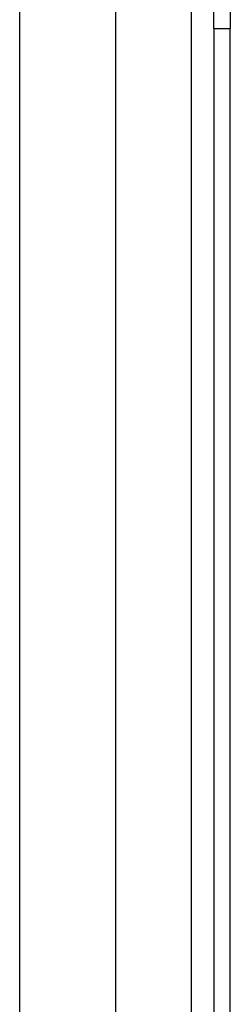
# Model space of a CAD drawing. Header units: inches. Extents: x 5 to 147, y 9 to 79.
# Tile 69 of 95: x 33.772 to 34.638, y 49.813 to 53.869. Entities that reach past the tile are written whole.
import ezdxf

# ---------------------------------------------------------------- set-up
doc = ezdxf.new("R2010")
doc.units = ezdxf.units.IN
doc.header["$MEASUREMENT"] = 0
doc.layers.add('Visible Edges(ANSI)', color=7, linetype='Continuous', lineweight=25)
doc.layers.add('Visible Tangent Edges(ANSI)', color=7, linetype='Continuous', lineweight=25)

msp = doc.modelspace()

# ---------------------------------------------------------------- linework, layer by layer
at = {"layer": 'Visible Edges(ANSI)'}
for p, q in [((33.7724, 42.2105), (33.7724, 54.9901)), ((34.1661, 54.1761), (34.1661, 43.0246)), ((34.5705, 53.8331), (34.5705, 54.1451)), ((34.6385, 54.1451), (34.6385, 53.8331)), ((34.5705, 53.8331), (34.5705, 43.3676)), ((34.6385, 43.3676), (34.6385, 53.8331))]:
    msp.add_line(p, q, dxfattribs=at)
at = {"layer": 'Visible Tangent Edges(ANSI)'}
for p, q in [((34.4775, 53.9044), (34.4775, 43.2962)), ((34.5705, 53.8331), (34.6385, 53.8331))]:
    msp.add_line(p, q, dxfattribs=at)

doc.saveas('drawing.dxf')
